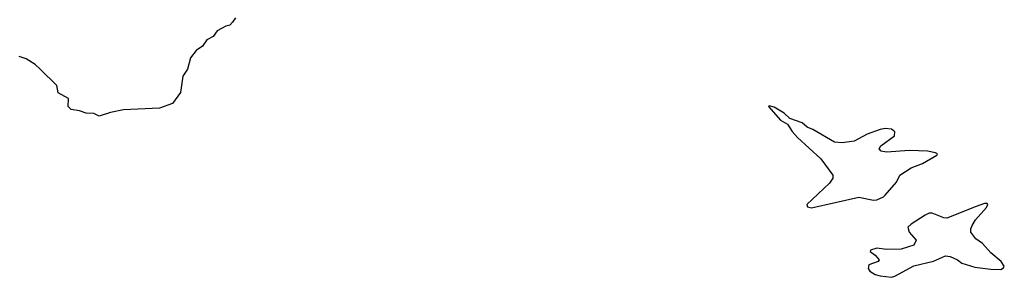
# Model space of a CAD drawing. Extents: x 1862350 to 2057294, y 212041 to 437318.
# Tile 196 of 256: x 1978858 to 1984897, y 317318 to 318898. Entities that reach past the tile are written whole.
import ezdxf

# ---------------------------------------------------------------- set-up
doc = ezdxf.new("R2010")
doc.units = 0

msp = doc.modelspace()

# ---------------------------------------------------------------- linework, layer by layer
at = {"layer": '0CON10XD'}
for points in [[(1980181.1, 318908.9), (1980162.9, 318882.9), (1980148, 318865), (1980122.3, 318857.7), (1980070.3, 318829.7), (1980045.7, 318795), (1980006.2, 318773.8), (1979980, 318735), (1979941.5, 318708.5), (1979906.2, 318665), (1979887.1, 318595), (1979858.9, 318551.1), (1979845, 318450.8), (1979795, 318383.4), (1979715, 318356.2), (1979495.3, 318344.7), (1979415, 318329.4), (1979345, 318306.6), (1979313, 318323), (1979265, 318323.7), (1979225, 318338.6), (1979175, 318346.7), (1979156, 318365), (1979158.5, 318415), (1979095, 318449.2), (1979085.8, 318495), (1978984, 318595)], [(1978984, 318595), (1978954.1, 318624.1), (1978897.4, 318657.4), (1978855, 318671.5)], [(1983715, 317743.8), (1984005, 317809.6), (1984095, 317790), (1984115, 317792.5), (1984155, 317810.5), (1984165, 317820.9), (1984235, 317901.1), (1984256.8, 317943.2), (1984325, 317988.5), (1984395, 318016.2), (1984483.6, 318066.4), (1984486, 318075), (1984475, 318080.8), (1984425, 318090.8), (1984315, 318095.3), (1984174.4, 318084.4), (1984141.7, 318091.7), (1984130, 318105), (1984140, 318125), (1984223.3, 318185), (1984225, 318210), (1984205, 318226.7), (1984165, 318231.2), (1984135.3, 318225.3), (1984055, 318196), (1983975, 318152.8), (1983902.7, 318142.7), (1983855, 318147.3), (1983723.3, 318225), (1983688.1, 318238.1), (1983657.3, 318265), (1983582.3, 318292.3), (1983547.3, 318325), (1983485, 318361.2), (1983455, 318370), (1983450, 318365), (1983525, 318281.3), (1983567.5, 318257.5), (1983595, 318212.8), (1983629.1, 318175), (1983772.5, 318045), (1983846, 317945), (1983845.5, 317925), (1983825.5, 317895), (1983685.8, 317765), (1983689.2, 317749.2), (1983715, 317743.8)], [(1984205, 317317.5), (1984225, 317324.1), (1984341.4, 317388.6), (1984462.4, 317417.6), (1984535, 317450.2), (1984565, 317445.5), (1984608.8, 317425), (1984635.2, 317405.2), (1984715, 317380.4), (1984813.4, 317366.6), (1984875, 317366), (1984892.5, 317375), (1984896.7, 317385), (1984878, 317415), (1984815, 317467.5), (1984762.7, 317525), (1984723, 317553), (1984692.4, 317595), (1984690.6, 317615), (1984699.3, 317635), (1984720.8, 317669.2), (1984787.5, 317745), (1984796, 317765), (1984790.7, 317770.7), (1984775, 317770.8), (1984725, 317752.7), (1984545, 317680.9), (1984525, 317681.6), (1984455, 317712), (1984435, 317710.4), (1984412.1, 317697.9), (1984325, 317644.6), (1984305.5, 317625), (1984313.7, 317593.7), (1984355.4, 317545), (1984342.7, 317515), (1984265, 317490.2), (1984175, 317488.7), (1984115, 317495.4), (1984076.7, 317485), (1984073.8, 317475), (1984105, 317453.8), (1984130, 317425), (1984122.5, 317415), (1984066.7, 317395), (1984061.7, 317371.7), (1984072, 317355), (1984104.2, 317335), (1984135, 317326.4), (1984205, 317317.5)]]:
    msp.add_lwpolyline(points, dxfattribs=at)

doc.saveas('drawing.dxf')
